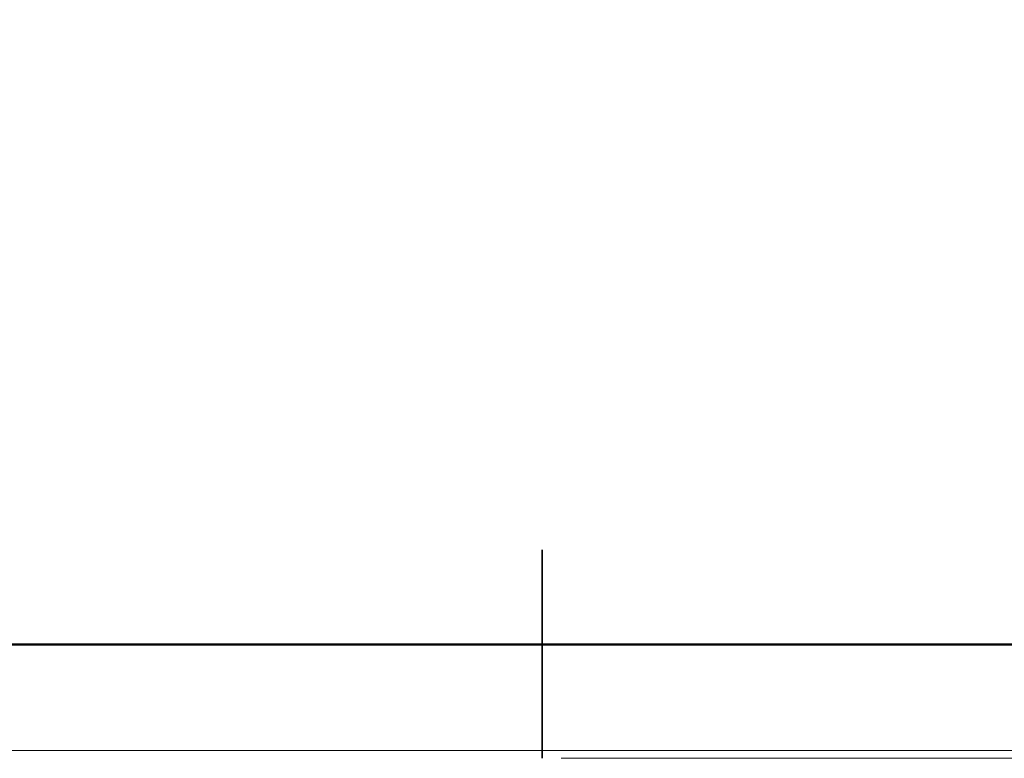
# Model space of a CAD drawing. Header units: millimetres. Extents: x -55 to 731, y 0 to 297.
# Tile 5 of 14: x 181 to 233, y 0 to 39. Entities that reach past the tile are written whole.
import ezdxf

# ---------------------------------------------------------------- set-up
doc = ezdxf.new("R2010")
doc.units = ezdxf.units.MM
doc.layers.add('标注层', color=150, linetype='Continuous')
doc.styles.add('SLDTEXTSTYLE0', font='仿宋_GB2312', dxfattribs={"bigfont": 'bigfont'})
doc.styles.add('SLDTEXTSTYLE3', font='HYSWLONGFANGSONG.TTF', dxfattribs={"bigfont": 'bigfont'})

msp = doc.modelspace()

# ---------------------------------------------------------------- linework, layer by layer
at = {"color": 7, "linetype": 'Continuous', "lineweight": 35}
msp.add_line((208.9959, 10.9894), (208.9959, -0.0106), dxfattribs=at)
at = {"color": 7, "linetype": 'Continuous', "lineweight": 50}
msp.add_line((23.9959, 5.9894), (413.9959, 5.9894), dxfattribs=at)
at = {"color": 7, "linetype": 'Continuous', "lineweight": 18}
for p, q in [((-0.0005, 0.3966), (419.993, 0.3966)), ((209.9959, -0.0106), (419.9959, -0.0106))]:
    msp.add_line(p, q, dxfattribs=at)

# ---------------------------------------------------------------- texts
at = {"color": 7, "linetype": 'Continuous', "lineweight": 0, "attachment_point": 2, "style": 'SLDTEXTSTYLE0'}
for s, insert, char_height in [('\\M+194C5\\M+1967B', (238.2514, 38.7168), 2.645833), ('\\M+18D48艺', (240.9685, 25.5203), 3.175), ('审\\M+18A6A', (240.9685, 18.6344), 3.175), ('标\\M+18F79\\M+189BB', (241.4127, 11.6837), 3.175)]:
    msp.add_mtext(s, dxfattribs=dict(at, insert=insert, char_height=char_height))
at = {"layer": '标注层', "color": 1, "insert": (1.4141, 4.5931), "char_height": 2.5, "attachment_point": 1, "style": 'SLDTEXTSTYLE3'}
msp.add_mtext('6\\M+18141钣\\M+18BE0\\M+19357开图\\M+18B79简\\M+188D5\\M+18D48艺\\M+19848线仅\\M+198F4\\M+18E51\\M+18D6C\\M+181477\\M+18141满\\M+191ABROHS\\M+19776\\M+18B81\\M+18147', dxfattribs=at)

doc.saveas('drawing.dxf')
